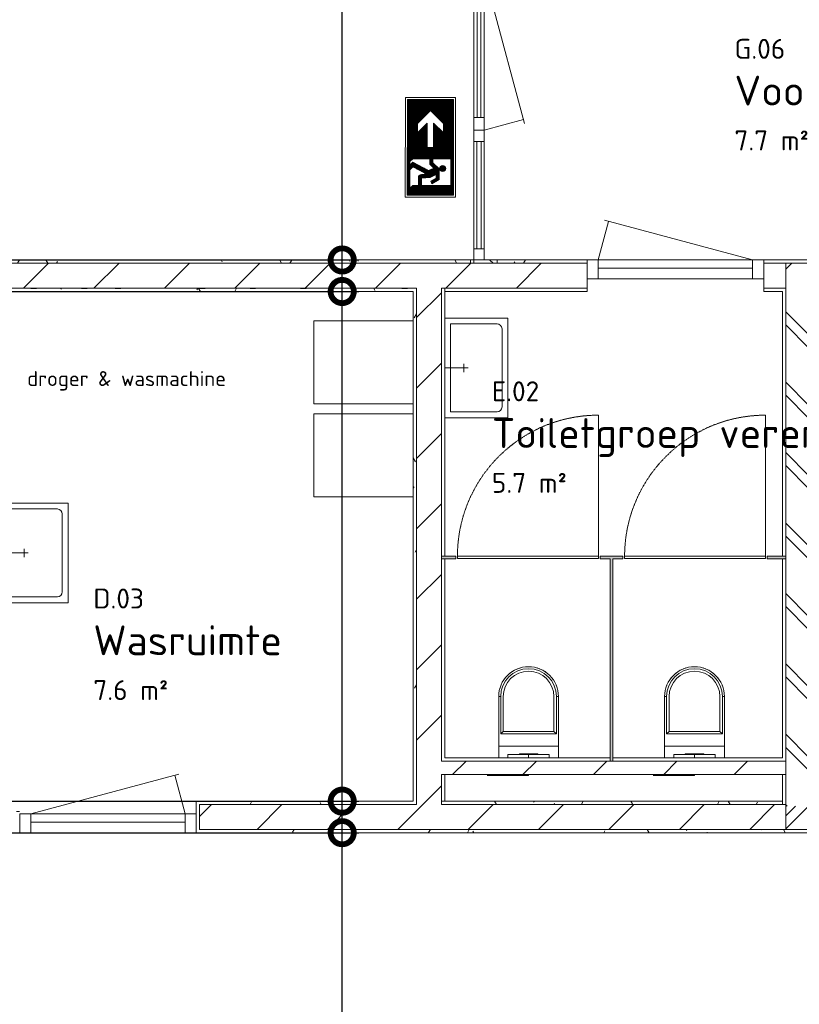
# Model space of a CAD drawing. Header units: millimetres. Extents: x 2016 to 102618, y -16590 to 68005.
# Tile 184 of 256: x 85683 to 90382, y 10116 to 16048. Entities that reach past the tile are written whole.
import ezdxf

# ---------------------------------------------------------------- set-up
doc = ezdxf.new("R2010")
doc.units = ezdxf.units.MM
doc.linetypes.add('Hidden', pattern=[6.5, 4.5, -2])
for name, color, linetype, lineweight in [('A-ANNO-DIMS', 211, 'Continuous', 9), ('A-ANNO-NOTE', 131, 'Continuous', 5), ('A-AREA-IDEN', 2, 'Continuous', 9), ('A-DETL', 90, 'Continuous', 18), ('A-DETL-GENF', 92, 'Continuous', 13), ('A-DOOR', 31, 'Continuous', 13), ('A-DOOR-HDLN', 31, 'Hidden', 9), ('A-DOOR-OPNG', 31, 'Continuous', 18), ('A-FLOR', 192, 'Continuous', 13), ('A-GENM', 13, 'Continuous', 13), ('A-GLAZ-CURT', 52, 'Continuous', 9), ('A-GLAZ-CWMG', 51, 'Continuous', 13), ('A-WALL', 113, 'Continuous', 13), ('A-WALL-FNSH', 113, 'Continuous', 25), ('A-WALL-PATT', 111, 'Continuous', 25), ('G-ANNO-TEXT', 231, 'Continuous', 9), ('P-SANR-FIXT', 6, 'Continuous', 13)]:
    doc.layers.add(name, color=color, linetype=linetype, lineweight=lineweight)
doc.styles.add('ISOCPEUR_2', font='isocpeur.ttf', dxfattribs={"height": 180})
doc.styles.add('ISOCPEUR_4', font='isocpeur.ttf', dxfattribs={"height": 120})
doc.styles.add('ISOCPEUR_6', font='isocpeur.ttf', dxfattribs={"height": 90})
doc.dimstyles.new('00_VCS_maatvoering_1_8_3', dxfattribs={"dimscale": 304.8, "dimtxt": 179.276612, "dimasz": 0.918635, "dimexe": 0.328084, "dimexo": 0.0625, "dimgap": 0.164042, "dimtad": 1, "dimdec": 0, "dimzin": 0, "dimdsep": 46, "dimtxsty": 'ISOCPEUR_2', "dimblk1": 'DOTSMALL', "dimblk2": 'DOTSMALL', "dimsah": 1, "dimcen": 0.09, "dimdle": 0.328084, "dimadec": 0, "dimazin": 0, "dimtfac": 1, "dimtdec": 4, "dimtix": 1, "dimtmove": 0, "dimatfit": 3, "dimfxl": 0.328084, "dimfxlon": 1, "dimtvp": 1, "dimtolj": 1, "dimtzin": 0, "dimarcsym": 2})
pattern_1 = [(0, (0, 0), (406.4, 101.6), [33.528, -271.272, 33.528, -271.272, -1625.6]), (0, (0, 0), (406.4, 101.6), [-609.6, 33.528, -576.072, 33.528, -271.272, -711.2]), (0, (0, 0), (406.4, 101.6), [-1524, 33.528, -169.672, 33.528, -474.472]), (120, (152.4, 50.8), (-291.18818, 301.15272), [33.528, -271.272, 33.528, -271.272, -1625.6]), (120, (152.4, 50.8), (-291.18818, 301.15272), [-609.6, 33.528, -576.072, 33.528, -271.272, -711.2]), (120, (152.4, 50.8), (-291.18818, 301.15272), [-1524, 33.528, -169.672, 33.528, -474.472]), (240, (203.2, 254), (-115.21182, -402.75272), [33.528, -271.272, 33.528, -271.272, -1625.6]), (240, (203.2, 254), (-115.21182, -402.75272), [-609.6, 33.528, -576.072, 33.528, -271.272, -711.2]), (240, (203.2, 254), (-115.21182, -402.75272), [-1524, 33.528, -169.672, 33.528, -474.472])]
pattern_2 = [(45, (0, 0), (-212.132, 212.132), [])]
pattern_3 = [(45, (0, 0), (-212.132, 212.132), [])]

# ---------------------------------------------------------------- blocks, each defined once
blk = doc.blocks.new('32_DO deur enkel - DO-4439680-00 Begane grond')
at = {"layer": 'A-DOOR', "lineweight": 5}
for p, q in [((-412, -19), (-412, 95)), ((-412, 95), (-345, 95)), ((-345, 95), (-345, -19)), ((585, -19), (585, 95)), ((585, 95), (652, 95)), ((652, 95), (652, -19)), ((-345, 31), (585, 31)), ((-345, -19), (-345, 31)), ((585, 31), (585, -19)), ((-345, -19), (-412, -19)), ((585, -19), (-345, -19)), ((652, -19), (585, -19))]:
    blk.add_line(p, q, dxfattribs=at)
at = {"layer": 'A-GENM'}
for p, q in [((-345, -19), (-282.7, -251.5)), ((585, -19), (-306.8, -258))]:
    blk.add_line(p, q, dxfattribs=at)
blk = doc.blocks.new('74_VCS_PF_zwevend_toilet - 36x55 cm-863941-00 Begane grond')
at = {"layer": 'P-SANR-FIXT'}
for p, q in [((0, 105.5), (0, 100)), ((0, 105.5), (250, 105.5)), ((-125, 0), (-125, -20)), ((0, 0), (0, -20)), ((125, -20), (125, 0)), ((-125, -1), (-180, -1)), ((-180, -1), (-180, -71)), ((125, -20), (-125, -20)), ((-55.4, -20), (-55.4, -25)), ((55.4, -25), (-55.4, -25)), ((0, -20), (0, -25)), ((55.4, -25), (55.4, -20)), ((180, -1), (125, -1)), ((180, -71), (180, -1)), ((-180, -71), (180, -71)), ((-180, -71), (-180, -370)), ((-180, -71), (180, -71)), ((180, -370), (180, -71)), ((-168, -145), (168, -145)), ((-168, -145), (-153, -160)), ((-168, -370), (-168, -145)), ((153, -160), (-153, -160)), ((-153, -160), (-153, -370)), ((168, -145), (153, -160)), ((153, -370), (153, -160)), ((168, -145), (168, -370)), ((-168, -370), (-180, -370)), ((-180, -370), (-168, -370)), ((180, -370), (168, -370)), ((168, -370), (180, -370))]:
    blk.add_line(p, q, dxfattribs=at)
for radius, start, end in [(180, 180, 360), (168, 180, 360), (153, 180, 360), (180, 196.65132, 202.01283), (180, 213.40731, 219.61981), (180, 320.38019, 326.59269), (180, 337.98717, 343.34868), (180, 230.38019, 236.59269), (180, 303.40731, 309.61981), (180, 247.98717, 253.34868), (180, 286.65132, 292.01283)]:
    blk.add_arc((0, -370), radius, start, end, dxfattribs=at)
blk = doc.blocks.new('32_DO deur enkel - DO-4440384-00 Begane grond')
at = {"layer": 'A-DOOR', "lineweight": 5}
for p, q in [((-345, 95), (-412, 95)), ((-412, 95), (-412, -19)), ((-345, -19), (-345, 95)), ((585, 95), (-345, 95)), ((-345, 95), (-345, 45)), ((652, 95), (585, 95)), ((585, 95), (585, -19)), ((585, 45), (585, 95)), ((652, -19), (652, 95)), ((-345, 45), (585, 45)), ((-412, -19), (-345, -19)), ((585, -19), (652, -19))]:
    blk.add_line(p, q, dxfattribs=at)
at = {"layer": 'A-GENM'}
for p, q in [((-345, 95), (-282.7, 327.5)), ((585, 95), (-306.8, 334))]:
    blk.add_line(p, q, dxfattribs=at)
blk = doc.blocks.new('32_0_sanitairdeur_HPL - br 850 x ht 2200-4055815-00 Begane grond')
at = {"layer": 'A-DOOR', "lineweight": 18}
for p, q in [((425, 7.5), (-425, 7.5)), ((-425, 7.5), (-425, -5.5)), ((425, -5.5), (425, 7.5)), ((-425, -5.5), (425, -5.5))]:
    blk.add_line(p, q, dxfattribs=at)
at = {"layer": 'A-DOOR-HDLN'}
blk.add_line((425, 7.5), (425, 857.6), dxfattribs=at)
blk.add_arc((425.1, 7.5), 850.1, 90.00416, 180, dxfattribs=at)
at = {"layer": 'A-DOOR-OPNG'}
blk.add_line((-425, 7.5), (425, 7.5), dxfattribs=at)
blk = doc.blocks.new('56_21_wastafel - 56_21_wastafel-V168-00 Begane grond')
at = {"layer": 'A-DETL-GENF'}
for p, q in [((0, 300), (380, 300)), ((380, 300), (380, -300)), ((315, 265), (35, 265)), ((35, 265), (35, -265)), ((345, -235), (345, 235)), ((115, 25), (115, -25)), ((0, 0), (140, 0)), ((35, -265), (315, -265)), ((380, -300), (0, -300))]:
    blk.add_line(p, q, dxfattribs=at)
for centre, start, end in [((315, 235), 0, 90), ((315, -235), 270, 0)]:
    blk.add_arc(centre, 30, start, end, dxfattribs=at)
blk = doc.blocks.new('31_VCS_CWP_vliesgevel_deur_enkel_glaspaneel - Merk DO alu deur wit-4519548-00 Begane grond')
at = {"layer": 'A-GENM'}
for p, q in [((-475, -31), (-411.4, -268.5)), ((475, -31), (-435.5, -275))]:
    blk.add_line(p, q, dxfattribs=at)
at = {"layer": 'A-GLAZ-CURT', "lineweight": 18}
for p, q in [((-398, 31), (-475, 31)), ((-475, 31), (-475, -31)), ((-398, -31), (-398, 31)), ((-398, 31), (398, 31)), ((475, 31), (398, 31)), ((398, 31), (398, -31)), ((475, -31), (475, 31)), ((-475, -31), (-398, -31)), ((398, -31), (-398, -31)), ((398, -31), (475, -31))]:
    blk.add_line(p, q, dxfattribs=at)
at = {"layer": 'A-GLAZ-CURT', "lineweight": 13}
for p, q in [((398, 10.5), (-398, 10.5)), ((-398, 10.5), (-398, -10.5)), ((398, -10.5), (398, 10.5)), ((-398, -10.5), (398, -10.5))]:
    blk.add_line(p, q, dxfattribs=at)
blk = doc.blocks.new('System Panel - 31_VCS_glas_25mm-4519552-00 Begane grond')
at = {"layer": 'A-GLAZ-CURT'}
for p, q in [((323, 12.5), (-323, 12.5)), ((-323, 12.5), (-323, -12.5)), ((323, -12.5), (323, 12.5)), ((-323, -12.5), (323, -12.5))]:
    blk.add_line(p, q, dxfattribs=at)
blk = doc.blocks.new('Rectangular Mullion - aluminium kozijn_RT62_68mm 1013-4519547-00 Begane grond')
at = {"layer": 'A-GLAZ-CWMG'}
for p, q in [((70100, 14668), (70100, 15314)), ((70162, 14668), (70162, 15314))]:
    blk.add_line(p, q, dxfattribs=at)
blk = doc.blocks.new('Rectangular Mullion - aluminium kozijn_RT62_68mm 1013-4519430-00 Begane grond')
at = {"layer": 'A-GLAZ-CWMG'}
for p, q in [((-34, 31), (34, 31)), ((-34, -31), (-34, 31)), ((34, 31), (34, -31)), ((34, -31), (-34, -31))]:
    blk.add_line(p, q, dxfattribs=at)
blk = doc.blocks.new('Rectangular Mullion - aluminium kozijn_RT62_68mm 1013-4518481-00 Begane grond')
at = {"layer": 'A-GLAZ-CWMG'}
for p, q in [((-68, 31), (0, 31)), ((-68, -31), (-68, 31)), ((0, 31), (0, -31)), ((0, -31), (-68, -31))]:
    blk.add_line(p, q, dxfattribs=at)
blk = doc.blocks.new('_DotSmall')
at = {"color": 0, "linetype": 'ByBlock', "const_width": 0.5}
blk.add_lwpolyline([(-0.0625, 0, 1), (0.0625, 0, 1)], format="xyb", close=True, dxfattribs=at)
blk = doc.blocks.new('NLRS_00_NEN-EN ISO 7010_E001 - vluchtweg links-4415713-00 Begane grond')
at = {"layer": 'A-ANNO-NOTE', "lineweight": 9}
for p, q in [((-3, 0), (-3, -3.015)), ((3, 0), (-3, 0)), ((-2.883, -0.117), (2.883, -0.117)), ((-2.883, -2.898), (-2.883, -0.117)), ((-2.835, -0.117), (-2.835, -2.898)), ((-2.788, -0.117), (-2.788, -2.898)), ((-2.74, -0.117), (-2.74, -2.898)), ((-2.692, -0.117), (-2.692, -2.898)), ((-2.645, -0.117), (-2.645, -2.898)), ((-2.597, -0.117), (-2.597, -2.898)), ((-2.549, -0.117), (-2.549, -2.898)), ((-2.502, -0.117), (-2.502, -2.898)), ((-2.454, -0.117), (-2.454, -2.898)), ((-2.406, -0.117), (-2.406, -2.898)), ((-2.359, -0.117), (-2.359, -2.898)), ((-2.311, -0.117), (-2.311, -2.898)), ((-2.263, -0.117), (-2.263, -2.898)), ((-2.216, -0.117), (-2.216, -2.898)), ((-2.168, -0.117), (-2.168, -1.459)), ((-2.12, -0.117), (-2.12, -1.411)), ((-2.073, -0.117), (-2.073, -1.364)), ((-2.025, -0.117), (-2.025, -1.316)), ((-1.978, -0.117), (-1.978, -1.268)), ((-1.93, -0.117), (-1.93, -1.221)), ((-1.882, -0.117), (-1.882, -1.173)), ((-1.835, -0.117), (-1.835, -1.125)), ((-1.787, -0.117), (-1.787, -1.078)), ((-1.739, -0.117), (-1.739, -1.03)), ((-1.692, -0.117), (-1.692, -0.983)), ((-1.644, -0.117), (-1.644, -0.935)), ((-1.596, -0.117), (-1.596, -0.887)), ((-1.549, -0.117), (-1.549, -0.84)), ((-1.501, -0.117), (-1.501, -0.792)), ((-1.453, -0.117), (-1.453, -0.744)), ((-1.406, -0.117), (-1.406, -0.724)), ((-1.358, -0.117), (-1.358, -0.724)), ((-1.31, -0.117), (-1.31, -0.724)), ((-1.263, -0.117), (-1.263, -0.724)), ((-1.215, -0.117), (-1.215, -0.724)), ((-1.167, -0.117), (-1.167, -0.724)), ((-1.12, -0.117), (-1.12, -0.724)), ((-1.072, -0.117), (-1.072, -0.724)), ((-1.025, -0.117), (-1.025, -0.724)), ((-0.977, -0.117), (-0.977, -0.724)), ((-0.929, -0.117), (-0.929, -0.724)), ((-0.882, -0.117), (-0.882, -0.724)), ((-0.834, -0.117), (-0.834, -1.313)), ((-0.786, -0.117), (-0.786, -1.313)), ((-0.739, -0.117), (-0.739, -1.313)), ((-0.691, -0.117), (-0.691, -1.313)), ((-0.643, -0.117), (-0.643, -1.313)), ((-0.596, -0.117), (-0.596, -1.313)), ((-0.548, -0.117), (-0.548, -1.313)), ((-0.5, -0.117), (-0.5, -1.313)), ((-0.453, -0.117), (-0.453, -1.313)), ((-0.405, -0.117), (-0.405, -1.313)), ((-0.357, -0.117), (-0.357, -1.313)), ((-0.31, -0.117), (-0.31, -1.313)), ((-0.262, -0.117), (-0.262, -1.313)), ((-0.214, -0.117), (-0.214, -1.313)), ((-0.167, -0.117), (-0.167, -1.313)), ((-0.119, -0.117), (-0.119, -1.313)), ((-0.071, -0.117), (-0.071, -1.313)), ((-0.024, -0.117), (-0.024, -1.313)), ((0.024, -0.117), (0.024, -2.898)), ((0.071, -0.117), (0.071, -2.898)), ((0.119, -0.117), (0.119, -2.898)), ((0.167, -0.117), (0.167, -2.898)), ((0.214, -0.117), (0.214, -2.898)), ((0.262, -0.117), (0.262, -2.898)), ((0.31, -0.117), (0.31, -2.898)), ((0.357, -0.117), (0.357, -2.898)), ((0.405, -0.117), (0.405, -2.898)), ((0.453, -0.117), (0.453, -2.898)), ((0.5, -0.117), (0.5, -2.898)), ((0.548, -0.117), (0.548, -2.898)), ((0.596, -0.117), (0.596, -2.898)), ((0.643, -0.117), (0.643, -2.898)), ((0.691, -0.117), (0.691, -2.898)), ((0.696, -0.279), (2.304, -0.279)), ((0.696, -1.356), (0.696, -0.279)), ((0.739, -0.117), (0.739, -0.279)), ((0.786, -0.117), (0.786, -0.279)), ((0.834, -0.117), (0.834, -0.279)), ((0.882, -0.117), (0.882, -0.279)), ((0.929, -0.117), (0.929, -0.279)), ((0.977, -0.117), (0.977, -0.279)), ((1.025, -0.117), (1.025, -0.279)), ((1.072, -0.117), (1.072, -0.279)), ((1.12, -0.117), (1.12, -0.279)), ((1.167, -0.117), (1.167, -0.279)), ((1.215, -0.117), (1.215, -0.279)), ((1.263, -0.117), (1.263, -0.279)), ((1.263, -0.583), (1.263, -0.943)), ((1.31, -0.117), (1.31, -0.279)), ((1.31, -0.585), (1.31, -0.94)), ((1.358, -0.117), (1.358, -0.279)), ((1.406, -0.117), (1.406, -0.279)), ((1.453, -0.117), (1.453, -0.279)), ((1.501, -0.117), (1.501, -0.279)), ((1.549, -0.117), (1.549, -0.279)), ((1.596, -0.117), (1.596, -0.279)), ((1.644, -0.117), (1.644, -0.279)), ((1.692, -0.117), (1.692, -0.279)), ((1.739, -0.117), (1.739, -0.279)), ((1.787, -0.117), (1.787, -0.279)), ((1.835, -0.117), (1.835, -0.279)), ((1.882, -0.117), (1.882, -0.279)), ((1.93, -0.117), (1.93, -0.279)), ((1.977, -0.117), (1.977, -0.279)), ((2.026, -0.117), (2.026, -0.279)), ((2.073, -0.117), (2.073, -0.279)), ((2.121, -0.117), (2.121, -0.279)), ((2.169, -0.117), (2.169, -0.279)), ((2.216, -0.117), (2.216, -0.279)), ((2.264, -0.117), (2.264, -0.279)), ((2.304, -0.279), (2.304, -2.033)), ((2.311, -0.117), (2.311, -2.578)), ((2.359, -0.117), (2.359, -2.625)), ((2.406, -0.117), (2.406, -2.673)), ((2.454, -0.117), (2.454, -2.721)), ((2.502, -0.117), (2.502, -2.898)), ((2.549, -0.117), (2.549, -2.898)), ((2.597, -0.117), (2.597, -2.898)), ((2.645, -0.117), (2.645, -2.898)), ((2.692, -0.117), (2.692, -2.898)), ((2.74, -0.117), (2.74, -2.898)), ((2.788, -0.117), (2.788, -2.898)), ((2.835, -0.117), (2.835, -2.898)), ((2.883, -0.117), (2.883, -2.898)), ((3, -3.015), (3, 0)), ((-1.433, -0.724), (-2.216, -1.507)), ((-0.875, -0.724), (-1.464, -1.313)), ((-0.875, -0.724), (-1.433, -0.724)), ((-1.167, -1.051), (-1.429, -1.313)), ((-1.167, -1.096), (-1.384, -1.313)), ((-1.167, -1.146), (-1.334, -1.313)), ((-1.167, -1.016), (-1.167, -1.244)), ((-1.12, -0.968), (-1.12, -1.313)), ((-1.072, -0.92), (-1.072, -1.313)), ((-1.025, -0.873), (-1.025, -1.313)), ((-0.977, -0.825), (-0.977, -1.313)), ((-0.929, -0.777), (-0.929, -1.313)), ((-0.882, -0.724), (-0.882, -1.313)), ((1.292, -0.977), (0.939, -1.356)), ((1.12, -0.675), (1.12, -0.851)), ((1.12, -1.161), (1.12, -1.434)), ((1.167, -0.62), (1.167, -0.906)), ((1.167, -1.11), (1.167, -1.386)), ((1.215, -0.593), (1.215, -0.932)), ((1.215, -1.059), (1.215, -1.339)), ((1.263, -1.008), (1.263, -1.33)), ((1.263, -1.008), (1.263, -1.33)), ((1.31, -0.977), (1.31, -1.437)), ((1.946, -0.977), (1.31, -0.977)), ((1.358, -0.601), (1.358, -0.924)), ((1.358, -0.977), (1.358, -1.544)), ((1.406, -0.636), (1.406, -0.89)), ((1.406, -0.977), (1.406, -2.13)), ((1.453, -0.977), (1.453, -2.037)), ((1.501, -0.977), (1.501, -1.943)), ((1.549, -0.977), (1.549, -1.85)), ((1.596, -0.977), (1.596, -1.756)), ((1.628, -1.149), (1.85, -1.149)), ((1.817, -1.519), (1.628, -1.149)), ((1.644, -0.977), (1.644, -1.149)), ((1.644, -1.18), (1.644, -2.037)), ((1.692, -0.977), (1.692, -1.149)), ((1.739, -0.977), (1.739, -1.149)), ((1.787, -0.977), (1.787, -1.149)), ((1.835, -0.977), (1.835, -1.149)), ((1.85, -1.149), (2.045, -1.486)), ((1.882, -0.977), (1.882, -1.205)), ((1.93, -0.977), (1.93, -1.288)), ((2.196, -1.409), (1.946, -0.977)), ((1.978, -1.031), (1.978, -1.37)), ((2.025, -1.114), (2.025, -1.453)), ((-1.433, -2.291), (-2.216, -1.507)), ((-2.168, -1.556), (-2.168, -2.898)), ((-2.12, -1.603), (-2.12, -2.898)), ((-2.073, -1.651), (-2.073, -2.898)), ((-2.025, -1.699), (-2.025, -2.898)), ((-1.978, -1.746), (-1.978, -2.898)), ((0, -1.313), (-1.464, -1.313)), ((-0.875, -2.291), (-1.464, -1.702)), ((0, -1.702), (-1.464, -1.702)), ((-1.167, -1.953), (-1.418, -1.702)), ((-1.167, -1.906), (-1.372, -1.702)), ((-1.167, -1.86), (-1.325, -1.702)), ((-1.167, -1.194), (-1.286, -1.313)), ((-1.167, -1.815), (-1.28, -1.702)), ((-1.12, -1.197), (-1.236, -1.313)), ((-1.12, -1.815), (-1.233, -1.702)), ((-1.167, -1.702), (-1.167, -1.999)), ((-1.12, -1.702), (-1.12, -2.047)), ((-1.072, -1.702), (-1.072, -2.094)), ((-1.025, -1.702), (-1.025, -2.142)), ((-0.977, -1.702), (-0.977, -2.19)), ((-0.929, -1.702), (-0.929, -2.237)), ((-0.882, -1.702), (-0.882, -2.285)), ((-0.834, -1.702), (-0.834, -2.898)), ((-0.786, -1.702), (-0.786, -2.898)), ((-0.739, -1.702), (-0.739, -2.898)), ((-0.691, -1.702), (-0.691, -2.898)), ((-0.643, -1.702), (-0.643, -2.898)), ((-0.596, -1.702), (-0.596, -2.898)), ((-0.548, -1.702), (-0.548, -2.898)), ((-0.5, -1.702), (-0.5, -2.898)), ((-0.453, -1.702), (-0.453, -2.898)), ((-0.405, -1.702), (-0.405, -2.898)), ((-0.357, -1.702), (-0.357, -2.898)), ((-0.31, -1.702), (-0.31, -2.898)), ((-0.262, -1.702), (-0.262, -2.898)), ((-0.214, -1.702), (-0.214, -2.898)), ((-0.167, -1.702), (-0.167, -2.898)), ((-0.119, -1.702), (-0.119, -2.898)), ((-0.071, -1.702), (-0.071, -2.898)), ((-0.024, -1.702), (-0.024, -2.898)), ((0, -1.702), (0, -1.313)), ((0.939, -1.356), (0.696, -1.356)), ((0.696, -1.531), (1.022, -1.531)), ((0.696, -2.57), (0.696, -1.531)), ((0.739, -1.356), (0.739, -1.531)), ((0.786, -1.356), (0.786, -1.531)), ((0.834, -1.356), (0.834, -1.531)), ((0.882, -1.356), (0.882, -1.531)), ((1.406, -1.586), (0.904, -2.57)), ((0.929, -1.356), (0.929, -1.531)), ((0.977, -1.315), (0.977, -1.531)), ((1.022, -1.531), (1.251, -1.303)), ((1.025, -1.264), (1.025, -1.529)), ((1.072, -1.213), (1.072, -1.482)), ((1.182, -2.57), (1.596, -1.756)), ((1.251, -1.303), (1.406, -1.651)), ((1.31, -1.773), (1.31, -2.317)), ((1.358, -1.68), (1.358, -2.224)), ((1.599, -1.751), (1.657, -2.116)), ((1.692, -1.273), (1.692, -2.186)), ((1.739, -1.367), (1.739, -2.216)), ((1.787, -1.46), (1.787, -2.224)), ((1.853, -2.033), (1.817, -1.519)), ((1.835, -1.775), (1.835, -2.224)), ((2.025, -1.306), (2.11, -1.453)), ((2.045, -1.486), (2.196, -1.409)), ((2.073, -1.196), (2.073, -1.388)), ((2.073, -1.293), (2.153, -1.431)), ((-1.93, -1.794), (-1.93, -2.898)), ((-1.882, -1.841), (-1.882, -2.898)), ((-1.835, -1.889), (-1.835, -2.898)), ((-1.787, -1.937), (-1.787, -2.898)), ((-1.739, -1.984), (-1.739, -2.898)), ((-1.692, -2.032), (-1.692, -2.898)), ((-1.644, -2.08), (-1.644, -2.898)), ((-1.596, -2.127), (-1.596, -2.898)), ((-1.549, -2.175), (-1.549, -2.898)), ((-1.501, -2.223), (-1.501, -2.898)), ((-1.453, -2.27), (-1.453, -2.898)), ((-0.875, -2.291), (-1.433, -2.291)), ((-1.406, -2.291), (-1.406, -2.898)), ((-1.358, -2.291), (-1.358, -2.898)), ((-1.31, -2.291), (-1.31, -2.898)), ((-1.263, -2.291), (-1.263, -2.898)), ((-1.215, -2.291), (-1.215, -2.898)), ((-1.167, -2.291), (-1.167, -2.898)), ((-1.12, -2.291), (-1.12, -2.898)), ((-1.072, -2.291), (-1.072, -2.898)), ((-1.025, -2.291), (-1.025, -2.898)), ((-0.977, -2.291), (-0.977, -2.898)), ((-0.929, -2.291), (-0.929, -2.898)), ((-0.882, -2.291), (-0.882, -2.898)), ((1.025, -2.334), (1.025, -2.69)), ((1.072, -2.241), (1.072, -2.898)), ((1.12, -2.147), (1.12, -2.898)), ((1.167, -2.054), (1.167, -2.898)), ((1.215, -1.96), (1.215, -2.504)), ((1.263, -1.867), (1.263, -2.411)), ((1.787, -2.224), (2.496, -2.224)), ((2.304, -2.033), (1.853, -2.033)), ((1.882, -2.033), (1.882, -2.224)), ((1.93, -2.033), (1.93, -2.224)), ((1.978, -2.033), (1.978, -2.224)), ((2.025, -2.033), (2.025, -2.224)), ((2.073, -2.033), (2.073, -2.224)), ((2.12, -2.033), (2.12, -2.224)), ((2.168, -2.033), (2.168, -2.224)), ((2.216, -2.033), (2.216, -2.224)), ((2.263, -2.033), (2.263, -2.224)), ((2.304, -2.57), (2.304, -2.224)), ((2.496, -2.224), (2.311, -2.039)), ((2.883, -2.898), (-2.883, -2.898)), ((0.862, -2.736), (0.691, -2.565)), ((0.739, -2.612), (0.739, -2.898)), ((0.786, -2.66), (0.786, -2.898)), ((0.834, -2.708), (0.834, -2.898)), ((0.882, -2.736), (0.882, -2.898)), ((1.072, -2.736), (0.882, -2.736)), ((0.904, -2.57), (1.072, -2.738)), ((0.904, -2.57), (1.182, -2.57)), ((0.929, -2.736), (0.929, -2.898)), ((0.977, -2.428), (0.977, -2.643)), ((0.977, -2.736), (0.977, -2.898)), ((1.025, -2.736), (1.025, -2.898)), ((1.182, -2.57), (1.347, -2.736)), ((1.215, -2.604), (1.215, -2.898)), ((1.263, -2.651), (1.263, -2.898)), ((1.31, -2.699), (1.31, -2.898)), ((1.358, -2.736), (1.358, -2.898)), ((2.454, -2.736), (1.358, -2.736)), ((1.406, -2.736), (1.406, -2.898)), ((1.453, -2.736), (1.453, -2.898)), ((1.501, -2.736), (1.501, -2.898)), ((1.549, -2.736), (1.549, -2.898)), ((1.596, -2.736), (1.596, -2.898)), ((1.644, -2.736), (1.644, -2.898)), ((1.692, -2.736), (1.692, -2.898)), ((1.739, -2.736), (1.739, -2.898)), ((1.787, -2.736), (1.787, -2.898)), ((1.835, -2.736), (1.835, -2.898)), ((1.882, -2.736), (1.882, -2.898)), ((1.93, -2.736), (1.93, -2.898)), ((1.978, -2.736), (1.978, -2.898)), ((2.025, -2.736), (2.025, -2.898)), ((2.073, -2.736), (2.073, -2.898)), ((2.12, -2.736), (2.12, -2.898)), ((2.168, -2.736), (2.168, -2.898)), ((2.216, -2.736), (2.216, -2.898)), ((2.263, -2.736), (2.263, -2.898)), ((2.304, -2.57), (2.469, -2.736)), ((2.311, -2.736), (2.311, -2.898)), ((2.359, -2.736), (2.359, -2.898)), ((2.406, -2.736), (2.406, -2.898)), ((2.454, -2.736), (2.454, -2.898)), ((-3, -3.015), (3, -3.015))]:
    blk.add_line(p, q, dxfattribs=at)
blk.add_circle((1.277, -0.763), 0.18, dxfattribs=at)
blk.add_arc((1.783, -2.096), 0.128, 189, 270, dxfattribs=at)

msp = doc.modelspace()

# ---------------------------------------------------------------- hatches: boundary and pattern name
at = {"layer": 'A-WALL-PATT', "lineweight": 5}
h = msp.add_hatch(dxfattribs=at)
h.set_pattern_fill('FP_17', color=256, angle=225, style=0, pattern_type=2)
h.set_pattern_definition([(135, (88560, 20150), (-212.132, -212.132), []), (135, (86360, 20150), (-212.132, -212.132), [])])
h.paths.add_polyline_path([(88482, 14580), (88560, 14580), (88560, 14600), (88420, 14599.4), (88420, 14580)], flags=0)
h.paths.add_polyline_path([(88560, 16400), (88560, 25680), (88420, 25680), (88420, 16400), (88482, 16400)], flags=0)
h = msp.add_hatch(dxfattribs=at)
h.set_pattern_fill('FP_7', color=256, style=0, pattern_type=2)
h.set_pattern_definition(pattern_1)
h.paths.add_polyline_path([(85575, 14580), (88245, 14580), (88245, 14600), (85400, 14600), (85400, 14580), (85425, 14580)], flags=0)
h.paths.add_polyline_path([(81795, 14580), (83905.7, 14580), (83905.7, 14600), (81795, 14600), (81795, 14580.7)], flags=0)
h = msp.add_hatch(dxfattribs=at)
h.set_pattern_fill('FP_7', color=256, style=0, pattern_type=2)
h.set_pattern_definition(pattern_1)
h.paths.add_polyline_path([(90280, 14580), (90280, 14600), (90167, 14600), (90167, 14580)], flags=0)
h.paths.add_polyline_path([(88560, 14580), (89103, 14580), (89103, 14600), (88560, 14600)], flags=0)
h.paths.add_polyline_path([(88400, 14580), (88400, 14600), (88245, 14600), (88245, 14580)], flags=0)
h = msp.add_hatch(dxfattribs=at)
h.set_pattern_fill('FP_7', color=256, style=0, pattern_type=2)
h.set_pattern_definition(pattern_1)
h.paths.add_polyline_path([(92058.7, 14580), (92820, 14580), (92820, 14600), (90280, 14600), (90280, 14580), (90960, 14580)], flags=0)
h = msp.add_hatch(dxfattribs=at)
h.set_pattern_fill('FP_8', color=256, angle=-135, style=0, pattern_type=2)
h.set_pattern_definition(pattern_3)
h.paths.add_polyline_path([(85425, 14430), (88225, 14430), (88225, 14580), (85400, 14579), (85400, 14430), (85421.6, 14430)], flags=0)
h.paths.add_polyline_path([(82103.1, 14430), (83905.7, 14430), (83905.7, 14580), (81795, 14580), (81795, 14430)], flags=0)
h = msp.add_hatch(dxfattribs=at)
h.set_pattern_fill('FP_8', color=256, angle=-135, style=0, pattern_type=2)
h.set_pattern_definition(pattern_3)
h.paths.add_polyline_path([(88420, 14430), (89103, 14430), (89103, 14580), (88225, 14580), (88225, 14430), (88245, 14430)], flags=0)
h.paths.add_polyline_path([(90300, 14430), (90300, 14580), (90167, 14580), (90167, 14430), (90280, 14430)], flags=0)
h = msp.add_hatch(dxfattribs=at)
h.set_pattern_fill('FP_11', color=256, angle=-135, style=0, pattern_type=2)
h.set_pattern_definition([(225, (91550, 14600), (212.13, -212.13), []), (225, (91550, 12400), (212.132, -212.132), [])])
h.paths.add_polyline_path([(90300, 14440), (92820, 14440), (92820, 14580), (90300, 14580)], flags=0)
h = msp.add_hatch(dxfattribs=at)
h.set_pattern_fill('FP_7', color=256, style=0, pattern_type=2)
h.set_pattern_definition(pattern_1)
h.paths.add_polyline_path([(85421.6, 14410), (85425, 14410), (85425, 14430), (85400, 14430), (85400, 14410), (85405, 14410)], flags=0)
h.paths.add_polyline_path([(85575, 14410), (88075, 14410), (88075, 14430), (85575, 14430)], flags=0)
h.paths.add_polyline_path([(82947, 14410), (83825, 14410), (83825, 14430), (81795, 14430), (81795, 14410), (82103.1, 14410)], flags=0)
h = msp.add_hatch(dxfattribs=at)
h.set_pattern_fill('FP_4', color=256, angle=225, style=0, pattern_type=2)
h.set_pattern_definition([(45, (0, 0), (-212.132, 212.132), [])])
h.paths.add_polyline_path([(88225, 11320), (88224.7, 14430), (88075, 14430), (88075, 11320)], flags=0)
h = msp.add_hatch(dxfattribs=at)
h.set_pattern_fill('FP_392', color=256, angle=225, style=0, pattern_type=2)
h.set_pattern_definition([(135, (90440, 12875), (-212.13, -212.13), []), (135, (88240, 12875), (-212.132, -212.132), [])])
h.paths.add_polyline_path([(90300, 11310), (90440, 11310), (90440, 14440), (90300, 14440), (90300, 11320)], flags=0)
h = msp.add_hatch(dxfattribs=at)
h.set_pattern_fill('FP_7', color=256, style=0, pattern_type=2)
h.set_pattern_definition(pattern_1)
h.paths.add_polyline_path([(88055, 11340), (88075, 11340), (88075, 14410), (88055, 14410), (88055, 11600)], flags=0)
at = {"layer": 'A-WALL-PATT', "lineweight": 13}
h = msp.add_hatch(color=256, dxfattribs=at)
h.paths.add_polyline_path([(90300, 12800), (90300, 12815), (90188.8, 12815), (90188.8, 12800), (90280, 12800)], flags=0)
h.paths.add_polyline_path([(88311.3, 12800), (88311.3, 12815), (88225, 12815), (88225, 12800), (88245.2, 12800)], flags=0)
h.paths.add_polyline_path([(89257.5, 12800), (89318.8, 12800), (89318.8, 12815), (89181.3, 12815), (89181.3, 12800), (89242.5, 12800)], flags=0)
msp.add_hatch(color=256, dxfattribs=at).paths.add_polyline_path([(89257.5, 11580), (89257.5, 12800), (89242.5, 12800), (89242.5, 11580)], flags=0)
at = {"layer": 'A-WALL-PATT', "lineweight": 5}
h = msp.add_hatch(dxfattribs=at)
h.set_pattern_fill('FP_4', color=256, angle=225, style=0, pattern_type=2)
h.set_pattern_definition(pattern_2)
h.paths.add_polyline_path([(90167, 11500), (90300, 11500), (90300, 11580), (88225, 11579.6), (88225, 11500), (89569.8, 11500)], flags=0)
h = msp.add_hatch(dxfattribs=at)
h.set_pattern_fill('FP_7', color=256, style=0, pattern_type=2)
h.set_pattern_definition(pattern_1)
h.paths.add_polyline_path([(85663, 11245), (85683, 11245), (85683, 11340), (85650, 11340), (85650, 11320), (85663, 11320), (85663, 11262.6)], flags=0)
h.paths.add_polyline_path([(81863, 11245), (81883, 11245), (81883, 11340), (81795, 11340), (81795, 11320), (81863, 11320), (81863, 11262.6)], flags=0)
h.paths.add_polyline_path([(84083, 11245), (84083, 11340), (83975, 11340), (83975, 11320), (84063, 11320), (84063, 11245)], flags=0)
h.paths.add_polyline_path([(85147, 11245), (85167, 11245), (85167, 11320), (85350, 11320), (85350, 11340), (85147, 11340), (85147, 11264)], flags=0)
h.paths.add_polyline_path([(86747, 11245), (86767, 11245), (86767, 11320), (88075, 11320), (88075, 11340), (86747, 11340), (86747, 11264)], flags=0)
h.paths.add_polyline_path([(82947, 11245), (82967, 11245), (82967, 11320), (83825, 11320), (83825, 11340), (82947, 11340), (82947, 11264)], flags=0)
h.paths.add_polyline_path([(89242.5, 11320), (90280, 11320), (90280, 11340), (88225, 11340), (88225, 11320), (88740.2, 11320)], flags=0)
h = msp.add_hatch(dxfattribs=at)
h.set_pattern_fill('FP_4', color=256, angle=225, style=0, pattern_type=2)
h.set_pattern_definition(pattern_2)
h.paths.add_polyline_path([(90280, 11170), (90300, 11170), (90300, 11320), (86767, 11320), (86767, 11170), (89569.8, 11170)], flags=0)
h.paths.add_polyline_path([(81863, 11170), (81863, 11320), (81795, 11320), (81795, 11170)], flags=0)
h.paths.add_polyline_path([(82967, 11170), (84063, 11170), (84063, 11320), (82967, 11320), (82967, 11245)], flags=0)
h.paths.add_polyline_path([(85167, 11170), (85663, 11170), (85663, 11320), (85650, 11320), (85650, 11175), (85350, 11175), (85350, 11320), (85167, 11320), (85167, 11245)], flags=0)
h = msp.add_hatch(dxfattribs=at)
h.set_pattern_fill('FP_12', color=256, angle=-135, style=0, pattern_type=2)
h.set_pattern_definition([(45, (91550, 11150), (-212.13, 212.13), []), (45, (91550, 13350), (-212.132, 212.132), [])])
h.paths.add_polyline_path([(90453.2, 11170), (90960, 11170), (90960, 11310), (90300, 11310), (90300, 11170), (90453, 11170)], flags=0)
h.paths.add_polyline_path([(92812.3, 11170), (92820, 11170), (92820, 11310), (92720, 11310), (92720, 11170)], flags=0)
h = msp.add_hatch(dxfattribs=at)
h.set_pattern_fill('FP_7', color=256, style=0, pattern_type=2)
h.set_pattern_definition(pattern_1)
h.paths.add_polyline_path([(90280, 11150), (90280, 11170), (86767, 11170), (86767, 11245), (86747, 11243.9), (86747, 11150), (89569.8, 11150)], flags=0)
h.paths.add_polyline_path([(83825, 11150), (84083, 11150), (84083, 11245), (84063, 11245), (84063, 11170), (82967, 11170), (82967, 11245), (82947, 11245), (82947, 11150), (83805, 11150)], flags=0)
h.paths.add_polyline_path([(85147, 11150), (85683, 11150), (85683, 11245), (85663, 11245), (85663, 11170), (85167, 11170), (85167, 11245), (85147, 11245), (85147, 11170)], flags=0)
h.paths.add_polyline_path([(81820.3, 11150), (81883, 11150), (81883, 11245), (81863, 11245), (81863, 11170), (81795, 11170), (81795, 11150)], flags=0)
h = msp.add_hatch(dxfattribs=at)
h.set_pattern_fill('FP_7', color=256, style=0, pattern_type=2)
h.set_pattern_definition(pattern_1)
h.paths.add_polyline_path([(90280, 11150), (90960, 11150), (90960, 11170), (90280, 11170)], flags=0)
h.paths.add_polyline_path([(92811.2, 11150), (92820, 11150), (92820, 11170), (92720, 11170), (92720, 11150)], flags=0)

# ---------------------------------------------------------------- linework, layer by layer
at = {"layer": 'A-DETL', "lineweight": 13}
for p, q in [((88055, 14233.4), (87455, 14233.4)), ((87455, 14233.4), (87455, 13733.4)), ((88055, 13733.4), (88055, 14233.4)), ((87455, 13733.4), (88055, 13733.4)), ((88055, 13673.4), (87455, 13673.4)), ((87455, 13673.4), (87455, 13173.4)), ((88055, 13173.4), (88055, 13673.4)), ((87455, 13173.4), (88055, 13173.4))]:
    msp.add_line(p, q, dxfattribs=at)
at = {"layer": 'A-FLOR'}
for p, q in [((90100, 14486), (89170, 14486)), ((86680, 11150), (85750, 11150))]:
    msp.add_line(p, q, dxfattribs=at)
at = {"layer": 'A-WALL', "color": 250, "lineweight": 18}
for p, q in [((88400, 14580), (88400, 14600)), ((88560, 14580), (88560, 14600)), ((85400, 14580), (88400, 14580)), ((88560, 14580), (89103, 14580)), ((89103, 14430), (89103, 14580)), ((90167, 14580), (92820, 14580)), ((90167, 14580), (90167, 14430)), ((85575, 14430), (88075, 14430)), ((88075, 14430), (88075, 11320)), ((88225, 14430), (88225, 11580)), ((88225, 14430), (89103, 14430)), ((90167, 14430), (90280, 14430)), ((90280, 14410), (90280, 12815)), ((90300, 12815), (90300, 12800)), ((90280, 12800), (90280, 11600)), ((90280, 11580), (88225, 11580)), ((88225, 11500), (88225, 11320)), ((88225, 11500), (90280, 11500)), ((90280, 11500), (90280, 11320)), ((86767, 11320), (86767, 11170)), ((88075, 11320), (86767, 11320)), ((90280, 11320), (88225, 11320)), ((86767, 11170), (90960, 11170))]:
    msp.add_line(p, q, dxfattribs=at)
at = {"layer": 'A-WALL', "lineweight": 5}
for p, q in [((88420, 14580), (88420, 14600)), ((88560, 14580), (88400, 14580)), ((90300, 14580), (90300, 12815)), ((88245, 14430), (88245, 14410)), ((90280, 14430), (90300, 14430)), ((88225, 12815), (88245, 12815)), ((88225, 12800), (88245, 12800)), ((90300, 12800), (90300, 11170)), ((89242.5, 11600), (89242.5, 11580)), ((89257.5, 11600), (89257.5, 11580)), ((90280, 11580), (90300, 11580)), ((90280, 11500), (90300, 11500)), ((88225, 11340), (88245, 11340)), ((90280, 11320), (90300, 11320))]:
    msp.add_line(p, q, dxfattribs=at)
at = {"layer": 'A-WALL', "color": 10, "lineweight": 9}
for p, q in [((90280, 12815), (90300, 12815)), ((90280, 12800), (90300, 12800))]:
    msp.add_line(p, q, dxfattribs=at)
at = {"layer": 'A-WALL-FNSH', "color": 7, "lineweight": 13}
for p, q in [((89103, 14600), (85400, 14600)), ((89103, 14580), (89103, 14600)), ((92820, 14600), (90167, 14600)), ((90167, 14600), (90167, 14580)), ((89103, 14410), (89103, 14430)), ((90167, 14430), (90167, 14410)), ((88055, 14410), (85595, 14410)), ((88055, 14410), (88055, 11340)), ((88245, 12815), (88245, 14410)), ((88245, 14410), (89103, 14410)), ((90167, 14410), (90280, 14410)), ((88245, 11600), (88245, 12800)), ((89242.5, 11600), (88245, 11600)), ((90280, 11600), (89257.5, 11600)), ((88245, 11340), (88245, 11500)), ((88055, 11340), (86747, 11340)), ((86747, 11340), (86747, 11150)), ((90280, 11340), (88245, 11340)), ((86747, 11150), (90960, 11150))]:
    msp.add_line(p, q, dxfattribs=at)
at = {"layer": 'A-WALL-FNSH', "color": 10, "lineweight": 9}
for p, q in [((88311.3, 12815), (88245, 12815)), ((88311.3, 12800), (88311.3, 12815)), ((89318.8, 12815), (89181.3, 12815)), ((89181.3, 12815), (89181.3, 12800)), ((89318.8, 12800), (89318.8, 12815)), ((90280, 12815), (90188.8, 12815)), ((90188.8, 12815), (90188.8, 12800)), ((88245, 12800), (88311.3, 12800)), ((89181.3, 12800), (89242.5, 12800)), ((89242.5, 12800), (89242.5, 11600)), ((89257.5, 12800), (89318.8, 12800)), ((89257.5, 11600), (89257.5, 12800)), ((90188.8, 12800), (90280, 12800))]:
    msp.add_line(p, q, dxfattribs=at)

# ---------------------------------------------------------------- block references
at = {"layer": 'A-ANNO-NOTE', "lineweight": 9, "xscale": 100, "yscale": 100, "zscale": 100, "rotation": 269.9612865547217}
msp.add_blockref('NLRS_00_NEN-EN ISO 7010_E001 - vluchtweg links-4415713-00 Begane grond', (88308.9, 15278.5), dxfattribs=at)
at = {"layer": 'A-DOOR'}
for name, p in [('32_DO deur enkel - DO-4440384-00 Begane grond', (89515, 14505)), ('32_0_sanitairdeur_HPL - br 850 x ht 2200-4055815-00 Begane grond', (88746.3, 12807.5)), ('32_0_sanitairdeur_HPL - br 850 x ht 2200-4055815-00 Begane grond', (89753.8, 12807.5))]:
    msp.add_blockref(name, p, dxfattribs=at)
at = {"layer": 'A-DOOR', "rotation": 180}
msp.add_blockref('32_DO deur enkel - DO-4439680-00 Begane grond', (86335, 11245), dxfattribs=at)
at = {"layer": 'A-GLAZ-CURT', "lineweight": 18, "rotation": 90}
msp.add_blockref('31_VCS_CWP_vliesgevel_deur_enkel_glaspaneel - Merk DO alu deur wit-4519548-00 Begane grond', (88451, 15857), dxfattribs=at)
at = {"layer": 'A-GLAZ-CURT', "rotation": 270}
msp.add_blockref('System Panel - 31_VCS_glas_25mm-4519552-00 Begane grond', (88451, 14991), dxfattribs=at)
at = {"layer": 'A-GLAZ-CWMG', "extrusion": (0, 0, -1), "rotation": 270}
for name, p in [('Rectangular Mullion - aluminium kozijn_RT62_68mm 1013-4519430-00 Begane grond', (-88451, 15348)), ('Rectangular Mullion - aluminium kozijn_RT62_68mm 1013-4518481-00 Begane grond', (-88451, 14600))]:
    msp.add_blockref(name, p, dxfattribs=at)
at = {"layer": 'A-GLAZ-CWMG'}
msp.add_blockref('Rectangular Mullion - aluminium kozijn_RT62_68mm 1013-4519547-00 Begane grond', (18320, 0), dxfattribs=at)
at = {"layer": 'P-SANR-FIXT'}
for p in [(88245, 13950), (85595, 12835)]:
    msp.add_blockref('56_21_wastafel - 56_21_wastafel-V168-00 Begane grond', p, dxfattribs=at)
at = {"layer": 'P-SANR-FIXT', "rotation": 180}
for p in [(88750, 11600), (89750, 11600)]:
    msp.add_blockref('74_VCS_PF_zwevend_toilet - 36x55 cm-863941-00 Begane grond', p, dxfattribs=at)

# ---------------------------------------------------------------- texts
at = {"layer": 'A-AREA-IDEN', "attachment_point": 1}
for s, insert, char_height, width, style in [('G.06', (89990.4, 15931.9), 120, 376.793, 'ISOCPEUR_4'), ('Voorhal', (89990.4, 15710.4), 180, 1034.177, 'ISOCPEUR_2'), ('7.7 m²', (89990.4, 15380.2), 120, 569.198, 'ISOCPEUR_4'), ('E.02', (88528.7, 13868.9), 120, 360.759, 'ISOCPEUR_4'), ('Toiletgroep verenigingsruimte', (88528.7, 13647.4), 180, 3976.37, 'ISOCPEUR_2'), ('5.7 m²', (88528.7, 13317.2), 120, 569.198, 'ISOCPEUR_4'), ('D.03', (86126.8, 12620.6), 120, 376.793, 'ISOCPEUR_4'), ('Wasruimte', (86126.8, 12399.1), 180, 1386.919, 'ISOCPEUR_2'), ('7.6 m²', (86126.8, 12068.9), 120, 569.198, 'ISOCPEUR_4')]:
    msp.add_mtext(s, dxfattribs=dict(at, insert=insert, char_height=char_height, width=width, style=style))
at = {"layer": 'G-ANNO-TEXT', "color": 7, "insert": (85727.9, 13930.6), "char_height": 90, "width": 1924.05, "attachment_point": 1, "style": 'ISOCPEUR_6'}
msp.add_mtext('droger & wasmachine ', dxfattribs=at)

# ---------------------------------------------------------------- dimensions: what is measured, and where the dimension line sits
at = {"layer": 'A-ANNO-DIMS'}
for base, p1, p2, override in [((87626.8, 16400), (87526.8, 14600), (87526.8, 16400), {"dimpost": '<>', "dimfxl": 1800}), ((87626.8, 14600), (87526.8, 14410), (87526.8, 14600), {"dimpost": '<>', "dimfxl": 190}), ((87626.8, 14410), (87526.8, 11340), (87526.8, 14410), {"dimpost": '<>', "dimfxl": 3070}), ((87626.8, 11340), (87526.8, 11150), (87526.8, 11340), {"dimpost": '<>', "dimfxl": 190}), ((87626.8, 11150), (87526.8, 9650), (87526.8, 11150), {"dimpost": '<>', "dimfxl": 1500})]:
    msp.add_linear_dim(base=base, p1=p1, p2=p2, angle=90, dimstyle='00_VCS_maatvoering_1_8_3', override=override, dxfattribs=at).render()

doc.saveas('drawing.dxf')
